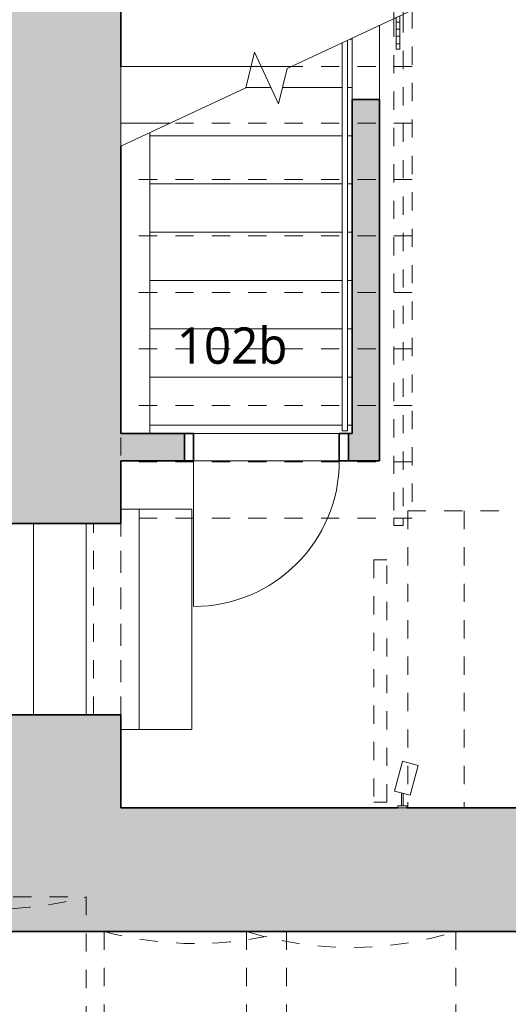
# Model space of a CAD drawing. Header units: metres. Extents: x -0.3 to 44.7, y -1.1 to 27.9.
# Tile 4 of 16: x 10.7 to 13.4, y 7 to 12.4. Entities that reach past the tile are written whole.
import ezdxf

# ---------------------------------------------------------------- set-up
doc = ezdxf.new("R2010")
doc.units = ezdxf.units.M
for name, pattern in [('AV - Cerch_ 1 tecka 4mm', [0.006, 0.004, -0.001, 0, -0.001]), ('AV - Cerch_ 2 tecky 2mm', [0.0038, 0.002, -0.0006, 0, -0.0006, 0, -0.0006]), ('AV - Cerch_ 2 tecky 4mm', [0.008, 0.004, -0.0015, 0, -0.001, 0, -0.0015])]:
    doc.linetypes.add(name, pattern=pattern)
doc.layers.add('AV-MISTNOSTI', color=5, linetype='Continuous', lineweight=5, true_color=0x0000ff)
doc.layers.add('AV-SRAFY', color=7, linetype='Continuous', lineweight=35)
doc.layers.add('AV-STAVBA', color=7, linetype='Continuous', lineweight=18)
doc.styles.add('Trebuchet MS_B', font='trebuc.ttf', dxfattribs={"height": 0.2})

# ---------------------------------------------------------------- blocks, each defined once
blk = doc.blocks.new('DO_1-L_Obl__členěné_11 - 800x2070-V1-1NP')
at = {"layer": 'AV-STAVBA', "color": 254, "lineweight": 35, "true_color": 0xcccccc}
for p, q in [((-0.4, 0.075), (-0.45, 0.075)), ((-0.4, -0.075), (-0.4, 0.075)), ((0.45, 0.075), (0.4, 0.075)), ((0.4, 0.075), (0.4, -0.075)), ((-0.45, -0.075), (-0.4, -0.075)), ((0.4, -0.075), (0.45, -0.075))]:
    blk.add_line(p, q, dxfattribs=at)
at = {"layer": 'AV-STAVBA', "color": 254, "true_color": 0xcccccc}
for p, q in [((-0.45, 0.075), (-0.45, -0.075)), ((-0.45, 0.075), (-0.4, 0.075)), ((-0.4, -0.075), (-0.4, 0.075)), ((0.4, 0.075), (0.4, -0.075)), ((0.45, 0.075), (0.4, 0.075)), ((0.45, -0.075), (0.45, 0.075)), ((-0.4, -0.075), (-0.4, -0.875))]:
    blk.add_line(p, q, dxfattribs=at)
at = {"layer": 'AV-STAVBA', "color": 254, "linetype": 'AV - Cerch_ 1 tecka 4mm', "true_color": 0xcccccc}
for p, q in [((-0.4, 0.075), (0.4, 0.075)), ((0.4, -0.075), (-0.4, -0.075))]:
    blk.add_line(p, q, dxfattribs=at)
at = {"layer": 'AV-STAVBA', "color": 254, "true_color": 0xcccccc}
blk.add_arc((-0.4, -0.075), 0.8, 270, 0, dxfattribs=at)
blk = doc.blocks.new('Railing - Railing-1022394-1NP')
at = {"layer": 'AV-STAVBA', "color": 254, "true_color": 0xcccccc}
for p, q in [((12.4998, 12.2382), (12.4998, 10.1082)), ((12.5298, 12.2522), (12.5298, 10.1082)), ((12.5298, 10.1082), (12.4998, 10.1082))]:
    blk.add_line(p, q, dxfattribs=at)
blk = doc.blocks.new('GM_Otvor_obdélníkový - 1050x2060-1029580-1NP')
at = {"layer": 'AV-STAVBA', "color": 254, "linetype": 'AV - Cerch_ 1 tecka 4mm', "lineweight": 13, "true_color": 0xcccccc}
for p, q in [((-0.525, 0.315), (0.525, 0.315)), ((-0.525, -0.315), (0.525, -0.315)), ((-0.525, -0.315), (0.525, -0.315))]:
    blk.add_line(p, q, dxfattribs=at)
blk = doc.blocks.new('GM_Otvor_obdélníkový - 1050x2500-1030219-1NP')
at = {"layer": 'AV-STAVBA', "color": 254, "linetype": 'AV - Cerch_ 1 tecka 4mm', "lineweight": 13, "true_color": 0xcccccc}
for p, q in [((-0.525, 0.075), (0.525, 0.075)), ((-0.525, -0.075), (0.525, -0.075)), ((-0.525, -0.075), (0.525, -0.075))]:
    blk.add_line(p, q, dxfattribs=at)
blk = doc.blocks.new('GM_Void_valená klenba - GM_Void_valená klenba-1557068-1NP')
at = {"layer": 'AV-STAVBA', "color": 254, "linetype": 'AV - Cerch_ 1 tecka 4mm', "lineweight": 13, "true_color": 0xcccccc}
for p, q in [((-0.5, 3.1), (0.5, 3.1)), ((0.5, 3.1), (0.5, -3.1))]:
    blk.add_line(p, q, dxfattribs=at)
blk.add_arc((0, 4.9641), 1.93, 254.9853, 285.0147, dxfattribs=at)
blk = doc.blocks.new('GM_Void_valená klenba - GM_Void_valená klenba-1557067-1NP')
at = {"layer": 'AV-STAVBA', "color": 254, "linetype": 'AV - Cerch_ 1 tecka 4mm', "lineweight": 13, "true_color": 0xcccccc}
for p, q in [((-0.5, 3.005), (-0.5, -3.005)), ((-0.5, 3.005), (0.5, 3.005)), ((0.5, 3.005), (0.5, -3.005))]:
    blk.add_line(p, q, dxfattribs=at)
blk.add_arc((0, 4.8691), 1.93, 254.9853, 285.0147, dxfattribs=at)
blk = doc.blocks.new('GM_Void_valená klenba - GM_Void_valená klenba-1557066-1NP')
at = {"layer": 'AV-STAVBA', "color": 254, "linetype": 'AV - Cerch_ 1 tecka 4mm', "lineweight": 13, "true_color": 0xcccccc}
for p, q in [((-0.575, 3.005), (-0.575, -3.005)), ((-0.575, 3.005), (0.575, 3.005)), ((0.575, 3.005), (0.575, -3.005))]:
    blk.add_line(p, q, dxfattribs=at)
blk.add_arc((0, 4.8474), 1.93, 252.6668, 287.3332, dxfattribs=at)
blk = doc.blocks.new('Railing - BA_Panel zábradlí-1390691-1NP')
at = {"layer": 'AV-STAVBA', "color": 254, "true_color": 0xcccccc}
for p, q in [((-0.0274, 0.0638), (-0.0274, 0.0377)), ((-0.0074, 0.0377), (-0.0074, 0.0726)), ((-0.0274, 0), (-0.0274, 0.0377)), ((-0.0074, 0.0377), (-0.0274, 0.0377)), ((-0.0274, -0.0377), (-0.0274, 0)), ((-0.0274, 0), (-0.0074, 0)), ((-0.0074, 0.0377), (-0.0074, 0)), ((-0.0074, 0), (-0.0074, -0.0377)), ((-0.0274, -0.0377), (-0.0274, -0.08)), ((-0.0274, -0.0377), (-0.0074, -0.0377)), ((-0.0074, -0.08), (-0.0074, -0.0377)), ((-0.0274, -0.08), (-0.0074, -0.08)), ((-0.0274, -0.11), (-0.0274, -0.08)), ((-0.0074, -0.08), (-0.0074, -0.11)), ((-0.0274, -0.11), (-0.0074, -0.11))]:
    blk.add_line(p, q, dxfattribs=at)
blk = doc.blocks.new('Railing - Railing-1390515-1NP')
at = {"layer": 'AV-STAVBA', "color": 254, "true_color": 0xcccccc}
for p, q in [((12.7848, 12.4682), (12.7848, 12.3711)), ((12.8298, 12.4682), (12.8348, 12.4682)), ((12.8348, 12.4682), (12.8348, 12.3944)), ((12.7848, 12.3711), (12.8348, 12.3944))]:
    blk.add_line(p, q, dxfattribs=at)
at = {"layer": 'AV-STAVBA', "color": 254, "linetype": 'AV - Cerch_ 2 tecky 2mm', "true_color": 0xcccccc}
for p, q in [((12.8348, 12.3944), (12.8348, 9.6277)), ((12.7848, 12.3711), (12.7848, 9.6277)), ((12.7848, 9.6277), (12.7848, 9.5882)), ((12.8348, 9.6277), (12.8348, 9.5882)), ((12.8348, 9.5882), (12.7848, 9.5882))]:
    blk.add_line(p, q, dxfattribs=at)
blk.add_blockref('Railing - BA_Panel zábradlí-1390691-1NP', (12.8248, 12.3132))
blk = doc.blocks.new('SFR_Trám_obdelník - 70_150-1422758-1NP')
at = {"layer": 'AV-STAVBA', "color": 254, "linetype": 'AV - Cerch_ 1 tecka 4mm', "lineweight": 13, "true_color": 0xcccccc}
for p, q in [((-0.6657, 0.035), (-0.6657, -0.035)), ((0.6657, 0.035), (-0.6657, 0.035)), ((0.6657, -0.035), (0.6657, 0.035)), ((-0.6657, -0.035), (0.6657, -0.035))]:
    blk.add_line(p, q, dxfattribs=at)
blk = doc.blocks.new('D0089 - 1514 - OÚPSŘ_Benešova_rvt-1-1NP')
at = {"layer": 'AV-SRAFY', "lineweight": 18, "true_color": 0xcccccc}
h = blk.add_hatch(color=254, dxfattribs=at)
h.paths.add_polyline_path([(11.2848, 8.0382), (11.2848, 8.5482), (10.6548, 8.5482), (10.6548, 8.0382)])
h.paths.add_polyline_path([(10.6548, 9.5982), (11.2848, 9.5982), (11.2848, 12.5982), (10.6548, 12.5982), (10.6548, 9.6278)])
for points in [[(12.5548, 10.0932), (12.7048, 10.0932), (12.7048, 11.9279), (12.5548, 11.9279), (12.5548, 11.0719)], [(17.1648, 7.3582), (17.1648, 8.0382), (10.4548, 8.0382), (10.4548, 7.3582), (17.1148, 7.3582)]]:
    blk.add_hatch(color=254, dxfattribs=at).paths.add_polyline_path(points)
h = blk.add_hatch(color=254, dxfattribs=at)
h.paths.add_polyline_path([(11.3558, 9.9432), (11.6348, 9.9432), (11.6348, 10.0932), (11.2848, 10.0932), (11.2848, 9.9432)])
h.paths.add_polyline_path([(12.5348, 9.9432), (12.7048, 9.9432), (12.7048, 10.0932), (12.5348, 10.0932)])
at = {"layer": 'AV-STAVBA', "color": 254, "lineweight": 35, "true_color": 0xcccccc}
for p, q in [((11.2848, 12.1077), (11.2848, 12.5982)), ((12.7048, 11.9279), (12.5548, 11.9279)), ((12.5548, 11.9279), (12.5548, 10.0932)), ((12.7048, 10.0932), (12.7048, 11.9279)), ((11.2848, 10.0932), (11.2848, 11.6716)), ((11.6348, 10.0932), (11.2848, 10.0932)), ((11.6348, 9.9432), (11.6348, 10.0932)), ((12.5548, 10.0932), (12.5348, 10.0932)), ((12.5348, 10.0932), (12.5348, 9.9432)), ((12.7048, 9.9432), (12.7048, 10.0932)), ((11.2848, 9.9432), (11.6348, 9.9432)), ((11.2848, 9.5982), (11.2848, 9.9432)), ((12.5348, 9.9432), (12.7048, 9.9432)), ((10.6548, 9.5982), (11.2848, 9.5982)), ((11.2848, 8.5482), (10.6548, 8.5482)), ((11.2848, 8.0382), (11.2848, 8.5482)), ((12.8059, 8.0382), (11.2848, 8.0382)), ((17.1648, 8.0382), (12.8554, 8.0382)), ((10.4548, 7.3582), (17.1148, 7.3582))]:
    blk.add_line(p, q, dxfattribs=at)
at = {"layer": 'AV-STAVBA', "color": 254, "lineweight": 13, "true_color": 0xcccccc}
for p, q in [((12.1981, 12.0975), (12.8848, 12.4177)), ((11.9715, 11.9918), (12.0188, 12.1863)), ((12.0188, 12.1863), (12.1508, 11.9031)), ((12.1508, 11.9031), (12.1981, 12.0975)), ((11.2848, 11.6716), (11.9715, 11.9918))]:
    blk.add_line(p, q, dxfattribs=at)
at = {"layer": 'AV-STAVBA', "color": 254, "linetype": 'AV - Cerch_ 2 tecky 4mm', "true_color": 0xcccccc}
for p, q in [((12.8848, 12.4177), (12.8848, 9.6277)), ((12.5548, 12.2582), (12.5427, 12.2582)), ((11.9997, 12.1077), (11.2848, 12.1077)), ((12.0554, 12.1077), (11.9997, 12.1077)), ((12.0554, 12.1077), (11.9997, 12.1077)), ((12.22, 12.1077), (12.0554, 12.1077)), ((12.8848, 12.1077), (12.22, 12.1077)), ((12.8848, 12.1077), (12.22, 12.1077)), ((12.1088, 11.9932), (11.9719, 11.9932)), ((12.4998, 11.9932), (12.1728, 11.9932)), ((12.5548, 11.9932), (12.5298, 11.9932)), ((11.5552, 11.7977), (11.2848, 11.7977)), ((12.8848, 11.7977), (11.5552, 11.7977)), ((12.8848, 11.7977), (11.5552, 11.7977)), ((12.4998, 11.7282), (11.4448, 11.7282)), ((12.5548, 11.7282), (12.5298, 11.7282)), ((11.2848, 11.6716), (11.2848, 9.6277)), ((12.8848, 11.4877), (11.2848, 11.4877)), ((12.8848, 11.4877), (11.2848, 11.4877)), ((12.4998, 11.4632), (11.4448, 11.4632)), ((12.5548, 11.4632), (12.5298, 11.4632)), ((12.4998, 11.1982), (11.4448, 11.1982)), ((12.5548, 11.1982), (12.5298, 11.1982)), ((12.8848, 11.1777), (11.2848, 11.1777)), ((12.8848, 11.1777), (11.2848, 11.1777)), ((12.4998, 10.9332), (11.4448, 10.9332)), ((12.5548, 10.9332), (12.5298, 10.9332)), ((12.8848, 10.8677), (11.2848, 10.8677)), ((12.8848, 10.8677), (11.2848, 10.8677)), ((12.4998, 10.6682), (11.4448, 10.6682)), ((12.5548, 10.6682), (12.5298, 10.6682)), ((12.8848, 10.5577), (11.2848, 10.5577)), ((12.8848, 10.5577), (11.2848, 10.5577)), ((12.4998, 10.4032), (11.4448, 10.4032)), ((12.5548, 10.4032), (12.5298, 10.4032)), ((12.8848, 10.2477), (11.2848, 10.2477)), ((12.8848, 10.2477), (11.2848, 10.2477)), ((12.4998, 10.1382), (11.4448, 10.1382)), ((12.5548, 10.1382), (12.5298, 10.1382)), ((12.8848, 9.9377), (11.2848, 9.9377)), ((12.8848, 9.9377), (11.2848, 9.9377)), ((11.3858, 8.4682), (11.3858, 9.6782)), ((11.6758, 8.4682), (11.6758, 9.6782)), ((11.2848, 9.6277), (11.2848, 8.0382)), ((12.8848, 9.6277), (11.2848, 9.6277)), ((12.8848, 9.6277), (11.2848, 9.6277)), ((12.8606, 9.6682), (12.8606, 8.0382)), ((12.8606, 9.6682), (15.6506, 9.6682)), ((12.8606, 9.6682), (12.8606, 8.0382)), ((13.1706, 9.6682), (13.1706, 8.0382)), ((13.1706, 9.6682), (13.1706, 8.0382)), ((10.8058, 8.5482), (10.8058, 9.5982)), ((11.0958, 8.5482), (11.0958, 9.5982)), ((11.2848, 8.0382), (12.8606, 8.0382)), ((12.8606, 8.0382), (15.6506, 8.0382))]:
    blk.add_line(p, q, dxfattribs=at)
at = {"layer": 'AV-STAVBA', "color": 254, "true_color": 0xcccccc}
for p, q in [((12.7048, 12.3338), (12.7048, 11.9279)), ((12.5548, 12.2582), (12.5427, 12.2582)), ((12.5548, 11.9279), (12.5548, 12.2638)), ((11.2848, 12.1077), (11.2848, 11.7977)), ((11.9997, 12.1077), (11.2848, 12.1077)), ((12.22, 12.1077), (12.0554, 12.1077)), ((12.1088, 11.9932), (11.9719, 11.9932)), ((12.4998, 11.9932), (12.1728, 11.9932)), ((12.5548, 11.9932), (12.5298, 11.9932)), ((11.2848, 11.7977), (11.2848, 11.6716)), ((11.5552, 11.7977), (11.2848, 11.7977)), ((11.4448, 11.7462), (11.4448, 11.7282)), ((11.4448, 11.7282), (11.4448, 11.4632)), ((12.4998, 11.7282), (11.4448, 11.7282)), ((12.5548, 11.7282), (12.5298, 11.7282)), ((11.4448, 11.4632), (11.4448, 11.1982)), ((12.4998, 11.4632), (11.4448, 11.4632)), ((12.5548, 11.4632), (12.5298, 11.4632)), ((11.4448, 11.1982), (11.4448, 10.9332)), ((12.4998, 11.1982), (11.4448, 11.1982)), ((12.5548, 11.1982), (12.5298, 11.1982)), ((11.4448, 10.9332), (11.4448, 10.6682)), ((12.4998, 10.9332), (11.4448, 10.9332)), ((12.5548, 10.9332), (12.5298, 10.9332)), ((11.4448, 10.6682), (11.4448, 10.4032)), ((12.4998, 10.6682), (11.4448, 10.6682)), ((12.5548, 10.6682), (12.5298, 10.6682)), ((11.4448, 10.4032), (11.4448, 10.1382)), ((12.4998, 10.4032), (11.4448, 10.4032)), ((12.5548, 10.4032), (12.5298, 10.4032)), ((11.4448, 10.1382), (11.4448, 10.0932)), ((12.4998, 10.1382), (11.4448, 10.1382)), ((12.5548, 10.1382), (12.5298, 10.1382)), ((12.4848, 10.0932), (11.6848, 10.0932)), ((12.4848, 9.9432), (11.6848, 9.9432)), ((11.3858, 9.6782), (11.2848, 9.6782)), ((11.6758, 9.6782), (11.3858, 9.6782)), ((11.3858, 8.4682), (11.3858, 9.6782)), ((11.6758, 8.4682), (11.6758, 9.6782)), ((10.8058, 8.5482), (10.8058, 9.5982)), ((11.0958, 8.5482), (11.0958, 9.5982)), ((11.3858, 8.4682), (11.2848, 8.4682)), ((11.6758, 8.4682), (11.3858, 8.4682))]:
    blk.add_line(p, q, dxfattribs=at)
at = {"layer": 'AV-STAVBA', "color": 254, "lineweight": 18, "true_color": 0xcccccc}
for name, p in [('Railing - Railing-1390515-1NP', (0, 0)), ('Railing - Railing-1022394-1NP', (0, 0)), ('DO_1-L_Obl__členěné_11 - 800x2070-V1-1NP', (12.0848, 10.0182)), ('GM_Void_valená klenba - GM_Void_valená klenba-1557068-1NP', (10.5948, 4.4482)), ('GM_Void_valená klenba - GM_Void_valená klenba-1557067-1NP', (11.6948, 4.3532)), ('GM_Void_valená klenba - GM_Void_valená klenba-1557066-1NP', (12.5498, 4.3532))]:
    blk.add_blockref(name, p, dxfattribs=at)
for name, p, rotation in [('GM_Otvor_obdélníkový - 1050x2060-1029580-1NP', (10.9698, 9.0732), 89.9999999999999), ('GM_Otvor_obdélníkový - 1050x2500-1030219-1NP', (11.2098, 9.0732), 89.9999999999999), ('SFR_Trám_obdelník - 70_150-1422758-1NP', (12.7099, 8.7336), 89.99999999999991)]:
    blk.add_blockref(name, p, dxfattribs=dict(at, rotation=rotation))
blk = doc.blocks.new('GM_kamera - GM_kamera-845799-1NP')
at = {"layer": 'AV-STAVBA', "color": 5, "true_color": 0x0000ff}
for p, q in [((12.8311, 8.2941), (12.7871, 8.1299)), ((12.9181, 8.2708), (12.8311, 8.2941)), ((12.8741, 8.1066), (12.9181, 8.2708)), ((12.7871, 8.1299), (12.8741, 8.1066)), ((12.8256, 8.1182), (12.8256, 8.0482)), ((12.8306, 8.1182), (12.8256, 8.1182)), ((12.8356, 8.0482), (12.8356, 8.1169)), ((12.8059, 8.0482), (12.8554, 8.0482)), ((12.8059, 8.0382), (12.8059, 8.0482)), ((12.8554, 8.0382), (12.8059, 8.0382)), ((12.8554, 8.0382), (12.8554, 8.0482))]:
    blk.add_line(p, q, dxfattribs=at)

msp = doc.modelspace()

# ---------------------------------------------------------------- block references
at = {"lineweight": 5}
msp.add_blockref('D0089 - 1514 - OÚPSŘ_Benešova_rvt-1-1NP', (0, 0), dxfattribs=at)
at = {"layer": 'AV-STAVBA', "color": 5, "true_color": 0x0000ff}
msp.add_blockref('GM_kamera - GM_kamera-845799-1NP', (0, 0), dxfattribs=at)

# ---------------------------------------------------------------- texts
at = {"layer": 'AV-MISTNOSTI', "insert": (11.593, 10.6758), "char_height": 0.2, "width": 0.801687, "attachment_point": 1, "style": 'Trebuchet MS_B'}
msp.add_mtext('102b', dxfattribs=at)

doc.saveas('drawing.dxf')
